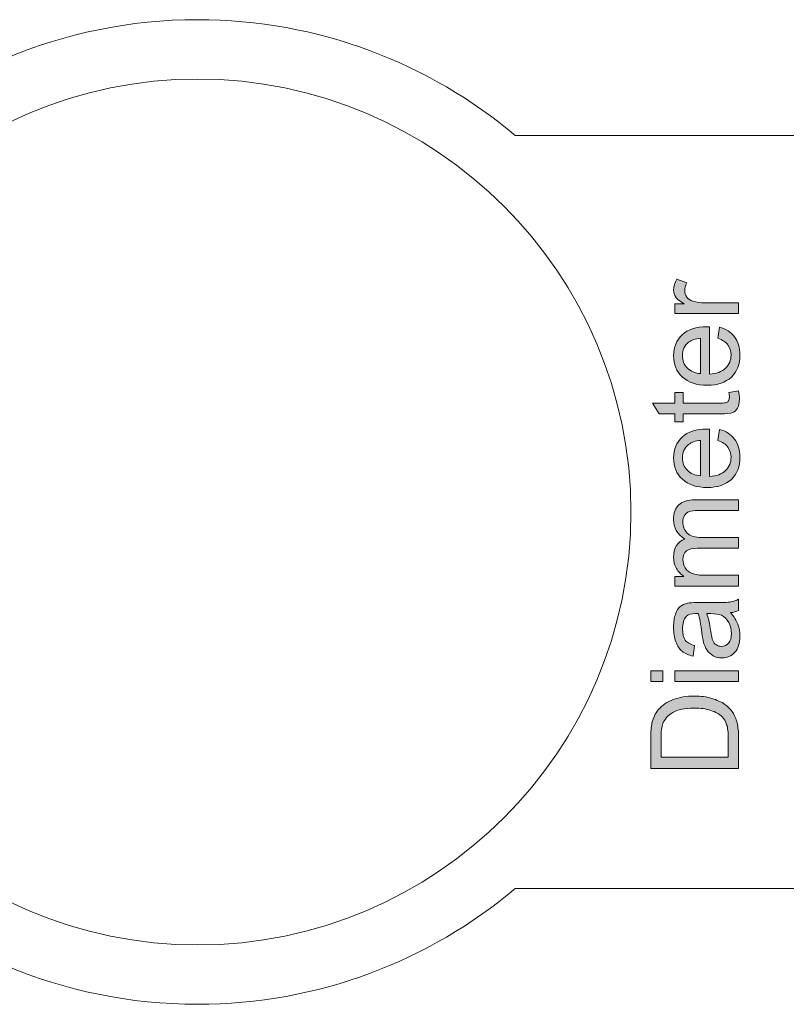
# Model space of a CAD drawing. Header units: millimetres. Extents: x 7 to 595, y -296 to -6.
# Tile 119 of 131: x 437 to 464, y -105 to -71. Entities that reach past the tile are written whole.
import ezdxf

# ---------------------------------------------------------------- set-up
doc = ezdxf.new("R2010")
doc.units = ezdxf.units.MM
doc.header["$MEASUREMENT"] = 0
doc.layers.add('Layer 1', color=7, linetype='Continuous', lineweight=0)

# ---------------------------------------------------------------- blocks, each defined once
blk = doc.blocks.new('Block_31')
at = {"layer": 'Layer 1', "color": 240, "lineweight": 0, "true_color": 0xed2224}
for points in [[(454.236, -101.032), (451.277, -103.528), (447.454, -105.032), (443.281, -105.032), (433.892, -105.032), (426.281, -97.421), (426.281, -88.032), (426.281, -78.643), (433.892, -71.032), (443.281, -71.032), (447.454, -71.032), (451.277, -72.536), (454.236, -75.032)], [(443.281, -102.982), (451.515, -102.982), (458.231, -96.266), (458.231, -88.032), (458.231, -79.798), (451.515, -73.082), (443.281, -73.082), (435.047, -73.082), (428.331, -79.798), (428.331, -88.032), (428.331, -96.266), (435.047, -102.982), (443.281, -102.982)]]:
    blk.add_open_spline(points, degree=3, knots=[0, 0, 0, 0, 1, 1, 1, 2, 2, 2, 3, 3, 3, 4, 4, 4, 4], dxfattribs=at)
blk = doc.blocks.new('Block_30')
at = {"layer": 'Layer 1', "color": 240, "lineweight": 0, "true_color": 0xed2224}
for points in [[(454.236, -75.032), (454.236, -75.032), (548.312, -75.032), (548.312, -75.032)], [(548.343, -101.032), (548.343, -101.032), (454.236, -101.032), (454.236, -101.032)]]:
    blk.add_open_spline(points, degree=3, dxfattribs=at)
at = {"layer": 'Layer 1'}
blk.add_blockref('Block_31', (0, 0), dxfattribs=at)
blk = doc.blocks.new('Block_28')
at = {"layer": 'Layer 1', "true_color": 0x010101, "transparency": 33554687}
h = blk.add_hatch(color=18, dxfattribs=at)
edge = h.paths.add_edge_path()
edge.add_spline(control_points=[(461.945, -81.182), (461.945, -81.182), (459.748, -81.182), (459.748, -81.182), (459.748, -81.182), (459.748, -80.848), (459.748, -80.848), (459.748, -80.848), (460.085, -80.848), (460.085, -80.848), (459.929, -80.762), (459.826, -80.683), (459.777, -80.611), (459.726, -80.538), (459.702, -80.458), (459.702, -80.372), (459.702, -80.246), (459.741, -80.118), (459.82, -79.988), (459.82, -79.988), (460.163, -80.121), (460.163, -80.121), (460.112, -80.211), (460.087, -80.302), (460.087, -80.392), (460.087, -80.473), (460.112, -80.546), (460.16, -80.61), (460.209, -80.674), (460.277, -80.72), (460.364, -80.748), (460.496, -80.789), (460.64, -80.81), (460.798, -80.81), (460.798, -80.81), (461.945, -80.81), (461.945, -80.81), (461.945, -80.81), (461.945, -81.182), (461.945, -81.182)], knot_values=[0, 0, 0, 0, 1, 1, 1, 2, 2, 2, 3, 3, 3, 4, 4, 4, 5, 5, 5, 6, 6, 6, 7, 7, 7, 8, 8, 8, 9, 9, 9, 10, 10, 10, 11, 11, 11, 12, 12, 12, 13, 13, 13, 13], degree=3, periodic=0)
h = blk.add_hatch(color=18, dxfattribs=at)
edge = h.paths.add_edge_path()
edge.add_spline(control_points=[(460.637, -83.253), (460.637, -83.253), (460.637, -82.029), (460.637, -82.029), (460.453, -82.046), (460.314, -82.093), (460.222, -82.17), (460.079, -82.288), (460.007, -82.442), (460.007, -82.63), (460.007, -82.801), (460.064, -82.944), (460.178, -83.06), (460.292, -83.176), (460.445, -83.24), (460.637, -83.253)], knot_values=[0, 0, 0, 0, 1, 1, 1, 2, 2, 2, 3, 3, 3, 4, 4, 4, 5, 5, 5, 5], degree=3, periodic=0)
edge = h.paths.add_edge_path()
edge.add_spline(control_points=[(461.234, -82.034), (461.234, -82.034), (461.285, -81.648), (461.285, -81.648), (461.509, -81.709), (461.683, -81.821), (461.806, -81.984), (461.93, -82.148), (461.992, -82.357), (461.992, -82.612), (461.992, -82.932), (461.893, -83.186), (461.696, -83.374), (461.499, -83.561), (461.222, -83.655), (460.865, -83.655), (460.497, -83.655), (460.211, -83.561), (460.007, -83.371), (459.803, -83.181), (459.702, -82.935), (459.702, -82.632), (459.702, -82.339), (459.801, -82.1), (460.001, -81.915), (460.201, -81.729), (460.481, -81.636), (460.843, -81.636), (460.865, -81.636), (460.898, -81.637), (460.942, -81.638), (460.942, -81.638), (460.942, -83.274), (460.942, -83.274), (461.183, -83.26), (461.368, -83.192), (461.495, -83.07), (461.623, -82.947), (461.687, -82.794), (461.687, -82.612), (461.687, -82.475), (461.651, -82.359), (461.579, -82.263), (461.507, -82.166), (461.392, -82.09), (461.234, -82.034), (461.234, -82.034), (461.234, -82.034), (461.234, -82.034)], knot_values=[0, 0, 0, 0, 1, 1, 1, 2, 2, 2, 3, 3, 3, 4, 4, 4, 5, 5, 5, 6, 6, 6, 7, 7, 7, 8, 8, 8, 9, 9, 9, 10, 10, 10, 11, 11, 11, 12, 12, 12, 13, 13, 13, 14, 14, 14, 15, 15, 15, 16, 16, 16, 16], degree=3, periodic=0)
h = blk.add_hatch(color=18, dxfattribs=at)
edge = h.paths.add_edge_path()
edge.add_spline(control_points=[(461.613, -83.9), (461.613, -83.9), (461.942, -83.849), (461.942, -83.849), (461.964, -83.954), (461.975, -84.047), (461.975, -84.129), (461.975, -84.264), (461.954, -84.368), (461.911, -84.443), (461.868, -84.517), (461.812, -84.569), (461.742, -84.6), (461.672, -84.63), (461.526, -84.645), (461.302, -84.645), (461.302, -84.645), (460.036, -84.645), (460.036, -84.645), (460.036, -84.645), (460.036, -84.92), (460.036, -84.92), (460.036, -84.92), (459.748, -84.92), (459.748, -84.92), (459.748, -84.92), (459.748, -84.645), (459.748, -84.645), (459.748, -84.645), (459.205, -84.645), (459.205, -84.645), (459.205, -84.645), (458.981, -84.272), (458.981, -84.272), (458.981, -84.272), (459.748, -84.272), (459.748, -84.272), (459.748, -84.272), (459.748, -83.9), (459.748, -83.9), (459.748, -83.9), (460.036, -83.9), (460.036, -83.9), (460.036, -83.9), (460.036, -84.272), (460.036, -84.272), (460.036, -84.272), (461.323, -84.272), (461.323, -84.272), (461.43, -84.272), (461.498, -84.266), (461.528, -84.253), (461.559, -84.24), (461.583, -84.219), (461.601, -84.189), (461.619, -84.16), (461.628, -84.117), (461.628, -84.062), (461.628, -84.021), (461.623, -83.967), (461.613, -83.9)], knot_values=[0, 0, 0, 0, 1, 1, 1, 2, 2, 2, 3, 3, 3, 4, 4, 4, 5, 5, 5, 6, 6, 6, 7, 7, 7, 8, 8, 8, 9, 9, 9, 10, 10, 10, 11, 11, 11, 12, 12, 12, 13, 13, 13, 14, 14, 14, 15, 15, 15, 16, 16, 16, 17, 17, 17, 18, 18, 18, 19, 19, 19, 20, 20, 20, 20], degree=3, periodic=0)
h = blk.add_hatch(color=18, dxfattribs=at)
edge = h.paths.add_edge_path()
edge.add_spline(control_points=[(460.637, -86.783), (460.637, -86.783), (460.637, -85.56), (460.637, -85.56), (460.453, -85.576), (460.314, -85.624), (460.222, -85.701), (460.079, -85.818), (460.007, -85.972), (460.007, -86.161), (460.007, -86.331), (460.064, -86.474), (460.178, -86.591), (460.292, -86.707), (460.445, -86.771), (460.637, -86.783)], knot_values=[0, 0, 0, 0, 1, 1, 1, 2, 2, 2, 3, 3, 3, 4, 4, 4, 5, 5, 5, 5], degree=3, periodic=0)
edge = h.paths.add_edge_path()
edge.add_spline(control_points=[(461.234, -85.564), (461.234, -85.564), (461.285, -85.179), (461.285, -85.179), (461.509, -85.239), (461.683, -85.351), (461.806, -85.515), (461.93, -85.679), (461.992, -85.888), (461.992, -86.142), (461.992, -86.463), (461.893, -86.717), (461.696, -86.904), (461.499, -87.092), (461.222, -87.186), (460.865, -87.186), (460.497, -87.186), (460.211, -87.091), (460.007, -86.901), (459.803, -86.711), (459.702, -86.465), (459.702, -86.163), (459.702, -85.87), (459.801, -85.631), (460.001, -85.445), (460.201, -85.259), (460.481, -85.166), (460.843, -85.166), (460.865, -85.166), (460.898, -85.167), (460.942, -85.169), (460.942, -85.169), (460.942, -86.805), (460.942, -86.805), (461.183, -86.791), (461.368, -86.723), (461.495, -86.6), (461.623, -86.478), (461.687, -86.325), (461.687, -86.142), (461.687, -86.006), (461.651, -85.89), (461.579, -85.794), (461.507, -85.697), (461.392, -85.621), (461.234, -85.564), (461.234, -85.564), (461.234, -85.564), (461.234, -85.564)], knot_values=[0, 0, 0, 0, 1, 1, 1, 2, 2, 2, 3, 3, 3, 4, 4, 4, 5, 5, 5, 6, 6, 6, 7, 7, 7, 8, 8, 8, 9, 9, 9, 10, 10, 10, 11, 11, 11, 12, 12, 12, 13, 13, 13, 14, 14, 14, 15, 15, 15, 16, 16, 16, 16], degree=3, periodic=0)
h = blk.add_hatch(color=18, dxfattribs=at)
edge = h.paths.add_edge_path()
edge.add_spline(control_points=[(461.945, -90.589), (461.945, -90.589), (459.748, -90.589), (459.748, -90.589), (459.748, -90.589), (459.748, -90.255), (459.748, -90.255), (459.748, -90.255), (460.059, -90.255), (460.059, -90.255), (459.952, -90.186), (459.865, -90.095), (459.8, -89.98), (459.734, -89.866), (459.702, -89.736), (459.702, -89.59), (459.702, -89.428), (459.736, -89.294), (459.803, -89.191), (459.87, -89.087), (459.964, -89.014), (460.086, -88.971), (459.83, -88.796), (459.702, -88.57), (459.702, -88.291), (459.702, -88.072), (459.762, -87.903), (459.882, -87.786), (460.003, -87.668), (460.189, -87.609), (460.439, -87.609), (460.439, -87.609), (461.945, -87.609), (461.945, -87.609), (461.945, -87.609), (461.945, -87.981), (461.945, -87.981), (461.945, -87.981), (460.563, -87.981), (460.563, -87.981), (460.414, -87.981), (460.307, -87.994), (460.242, -88.018), (460.176, -88.042), (460.124, -88.086), (460.084, -88.15), (460.043, -88.214), (460.024, -88.288), (460.024, -88.374), (460.024, -88.529), (460.075, -88.657), (460.177, -88.76), (460.28, -88.862), (460.445, -88.913), (460.671, -88.913), (460.671, -88.913), (461.945, -88.913), (461.945, -88.913), (461.945, -88.913), (461.945, -89.285), (461.945, -89.285), (461.945, -89.285), (460.52, -89.285), (460.52, -89.285), (460.354, -89.285), (460.23, -89.316), (460.148, -89.376), (460.065, -89.437), (460.024, -89.537), (460.024, -89.674), (460.024, -89.779), (460.051, -89.875), (460.106, -89.964), (460.161, -90.053), (460.242, -90.117), (460.348, -90.157), (460.454, -90.197), (460.607, -90.217), (460.807, -90.217), (460.807, -90.217), (461.945, -90.217), (461.945, -90.217), (461.945, -90.217), (461.945, -90.589), (461.945, -90.589)], knot_values=[0, 0, 0, 0, 1, 1, 1, 2, 2, 2, 3, 3, 3, 4, 4, 4, 5, 5, 5, 6, 6, 6, 7, 7, 7, 8, 8, 8, 9, 9, 9, 10, 10, 10, 11, 11, 11, 12, 12, 12, 13, 13, 13, 14, 14, 14, 15, 15, 15, 16, 16, 16, 17, 17, 17, 18, 18, 18, 19, 19, 19, 20, 20, 20, 21, 21, 21, 22, 22, 22, 23, 23, 23, 24, 24, 24, 25, 25, 25, 26, 26, 26, 27, 27, 27, 28, 28, 28, 28], degree=3, periodic=0)
h = blk.add_hatch(color=18, dxfattribs=at)
edge = h.paths.add_edge_path()
edge.add_spline(control_points=[(460.845, -91.538), (460.9, -91.674), (460.946, -91.877), (460.984, -92.148), (461.006, -92.302), (461.031, -92.41), (461.059, -92.474), (461.086, -92.537), (461.126, -92.586), (461.179, -92.621), (461.231, -92.655), (461.29, -92.673), (461.355, -92.673), (461.453, -92.673), (461.536, -92.635), (461.601, -92.56), (461.667, -92.484), (461.7, -92.374), (461.7, -92.23), (461.7, -92.086), (461.669, -91.959), (461.606, -91.847), (461.544, -91.735), (461.459, -91.652), (461.351, -91.6), (461.267, -91.56), (461.143, -91.54), (460.98, -91.54), (460.98, -91.54), (460.845, -91.538), (460.845, -91.538)], knot_values=[0, 0, 0, 0, 1, 1, 1, 2, 2, 2, 3, 3, 3, 4, 4, 4, 5, 5, 5, 6, 6, 6, 7, 7, 7, 8, 8, 8, 9, 9, 9, 10, 10, 10, 10], degree=3, periodic=0)
edge = h.paths.add_edge_path()
edge.add_spline(control_points=[(461.67, -91.508), (461.788, -91.647), (461.871, -91.78), (461.919, -91.908), (461.968, -92.036), (461.992, -92.172), (461.992, -92.319), (461.992, -92.561), (461.933, -92.746), (461.816, -92.876), (461.699, -93.006), (461.548, -93.071), (461.365, -93.071), (461.258, -93.071), (461.16, -93.046), (461.071, -92.997), (460.982, -92.948), (460.912, -92.884), (460.858, -92.805), (460.805, -92.725), (460.764, -92.636), (460.736, -92.537), (460.717, -92.463), (460.699, -92.352), (460.68, -92.205), (460.645, -91.904), (460.602, -91.682), (460.553, -91.54), (460.502, -91.539), (460.469, -91.538), (460.456, -91.538), (460.305, -91.538), (460.199, -91.573), (460.136, -91.644), (460.052, -91.739), (460.011, -91.881), (460.011, -92.069), (460.011, -92.244), (460.042, -92.374), (460.103, -92.458), (460.165, -92.541), (460.274, -92.603), (460.43, -92.643), (460.43, -92.643), (460.379, -93.007), (460.379, -93.007), (460.223, -92.974), (460.097, -92.92), (460.001, -92.843), (459.905, -92.767), (459.832, -92.657), (459.779, -92.513), (459.728, -92.37), (459.702, -92.203), (459.702, -92.014), (459.702, -91.826), (459.724, -91.673), (459.768, -91.555), (459.813, -91.438), (459.868, -91.351), (459.935, -91.296), (460.002, -91.241), (460.086, -91.202), (460.189, -91.18), (460.252, -91.168), (460.366, -91.161), (460.531, -91.161), (460.531, -91.161), (461.025, -91.161), (461.025, -91.161), (461.37, -91.161), (461.588, -91.154), (461.68, -91.138), (461.773, -91.123), (461.861, -91.092), (461.945, -91.047), (461.945, -91.047), (461.945, -91.436), (461.945, -91.436), (461.867, -91.474), (461.775, -91.498), (461.67, -91.508), (461.67, -91.508), (461.67, -91.508), (461.67, -91.508)], knot_values=[0, 0, 0, 0, 1, 1, 1, 2, 2, 2, 3, 3, 3, 4, 4, 4, 5, 5, 5, 6, 6, 6, 7, 7, 7, 8, 8, 8, 9, 9, 9, 10, 10, 10, 11, 11, 11, 12, 12, 12, 13, 13, 13, 14, 14, 14, 15, 15, 15, 16, 16, 16, 17, 17, 17, 18, 18, 18, 19, 19, 19, 20, 20, 20, 21, 21, 21, 22, 22, 22, 23, 23, 23, 24, 24, 24, 25, 25, 25, 26, 26, 26, 27, 27, 27, 28, 28, 28, 28], degree=3, periodic=0)
h = blk.add_hatch(color=18, dxfattribs=at)
edge = h.paths.add_edge_path()
edge.add_spline(control_points=[(461.945, -93.884), (461.945, -93.884), (459.748, -93.884), (459.748, -93.884), (459.748, -93.884), (459.748, -93.512), (459.748, -93.512), (459.748, -93.512), (461.945, -93.512), (461.945, -93.512), (461.945, -93.512), (461.945, -93.884), (461.945, -93.884)], knot_values=[0, 0, 0, 0, 1, 1, 1, 2, 2, 2, 3, 3, 3, 4, 4, 4, 4], degree=3, periodic=0)
edge = h.paths.add_edge_path()
edge.add_spline(control_points=[(459.338, -93.884), (459.338, -93.884), (458.914, -93.884), (458.914, -93.884), (458.914, -93.884), (458.914, -93.512), (458.914, -93.512), (458.914, -93.512), (459.338, -93.512), (459.338, -93.512), (459.338, -93.512), (459.338, -93.884), (459.338, -93.884), (459.338, -93.884), (459.338, -93.884), (459.338, -93.884)], knot_values=[0, 0, 0, 0, 1, 1, 1, 2, 2, 2, 3, 3, 3, 4, 4, 4, 5, 5, 5, 5], degree=3, periodic=0)
h = blk.add_hatch(color=18, dxfattribs=at)
edge = h.paths.add_edge_path()
edge.add_spline(control_points=[(461.59, -96.493), (461.59, -96.493), (461.59, -95.846), (461.59, -95.846), (461.59, -95.647), (461.572, -95.49), (461.534, -95.376), (461.497, -95.263), (461.445, -95.172), (461.377, -95.105), (461.282, -95.01), (461.153, -94.936), (460.992, -94.883), (460.831, -94.83), (460.637, -94.803), (460.407, -94.803), (460.09, -94.803), (459.846, -94.856), (459.675, -94.959), (459.504, -95.063), (459.39, -95.189), (459.332, -95.338), (459.29, -95.445), (459.27, -95.618), (459.27, -95.857), (459.27, -95.857), (459.27, -96.493), (459.27, -96.493), (459.27, -96.493), (461.59, -96.493), (461.59, -96.493)], knot_values=[0, 0, 0, 0, 1, 1, 1, 2, 2, 2, 3, 3, 3, 4, 4, 4, 5, 5, 5, 6, 6, 6, 7, 7, 7, 8, 8, 8, 9, 9, 9, 10, 10, 10, 10], degree=3, periodic=0)
edge = h.paths.add_edge_path()
edge.add_spline(control_points=[(461.945, -96.895), (461.945, -96.895), (458.914, -96.895), (458.914, -96.895), (458.914, -96.895), (458.914, -95.85), (458.914, -95.85), (458.914, -95.615), (458.929, -95.435), (458.957, -95.311), (458.998, -95.137), (459.07, -94.989), (459.175, -94.866), (459.31, -94.706), (459.482, -94.587), (459.693, -94.508), (459.903, -94.428), (460.143, -94.389), (460.414, -94.389), (460.644, -94.389), (460.848, -94.415), (461.025, -94.469), (461.203, -94.523), (461.351, -94.592), (461.467, -94.676), (461.584, -94.76), (461.675, -94.852), (461.742, -94.952), (461.809, -95.052), (461.859, -95.172), (461.894, -95.314), (461.929, -95.455), (461.945, -95.618), (461.945, -95.801), (461.945, -95.801), (461.945, -96.895), (461.945, -96.895), (461.945, -96.895), (461.945, -96.895), (461.945, -96.895)], knot_values=[0, 0, 0, 0, 1, 1, 1, 2, 2, 2, 3, 3, 3, 4, 4, 4, 5, 5, 5, 6, 6, 6, 7, 7, 7, 8, 8, 8, 9, 9, 9, 10, 10, 10, 11, 11, 11, 12, 12, 12, 13, 13, 13, 13], degree=3, periodic=0)
at = {"layer": 'Layer 1'}
for points, knots in [([(461.945, -81.182), (461.945, -81.182), (459.748, -81.182), (459.748, -81.182), (459.748, -81.182), (459.748, -80.848), (459.748, -80.848), (459.748, -80.848), (460.085, -80.848), (460.085, -80.848), (459.929, -80.762), (459.826, -80.683), (459.777, -80.611), (459.726, -80.538), (459.702, -80.458), (459.702, -80.372), (459.702, -80.246), (459.741, -80.118), (459.82, -79.988), (459.82, -79.988), (460.163, -80.121), (460.163, -80.121), (460.112, -80.211), (460.087, -80.302), (460.087, -80.392), (460.087, -80.473), (460.112, -80.546), (460.16, -80.61), (460.209, -80.674), (460.277, -80.72), (460.364, -80.748), (460.496, -80.789), (460.64, -80.81), (460.798, -80.81), (460.798, -80.81), (461.945, -80.81), (461.945, -80.81), (461.945, -80.81), (461.945, -81.182), (461.945, -81.182)], [0, 0, 0, 0, 1, 1, 1, 2, 2, 2, 3, 3, 3, 4, 4, 4, 5, 5, 5, 6, 6, 6, 7, 7, 7, 8, 8, 8, 9, 9, 9, 10, 10, 10, 11, 11, 11, 12, 12, 12, 13, 13, 13, 13]), ([(461.234, -82.034), (461.234, -82.034), (461.285, -81.648), (461.285, -81.648), (461.509, -81.709), (461.683, -81.821), (461.806, -81.984), (461.93, -82.148), (461.992, -82.357), (461.992, -82.612), (461.992, -82.932), (461.893, -83.186), (461.696, -83.374), (461.499, -83.561), (461.222, -83.655), (460.865, -83.655), (460.497, -83.655), (460.211, -83.561), (460.007, -83.371), (459.803, -83.181), (459.702, -82.935), (459.702, -82.632), (459.702, -82.339), (459.801, -82.1), (460.001, -81.915), (460.201, -81.729), (460.481, -81.636), (460.843, -81.636), (460.865, -81.636), (460.898, -81.637), (460.942, -81.638), (460.942, -81.638), (460.942, -83.274), (460.942, -83.274), (461.183, -83.26), (461.368, -83.192), (461.495, -83.07), (461.623, -82.947), (461.687, -82.794), (461.687, -82.612), (461.687, -82.475), (461.651, -82.359), (461.579, -82.263), (461.507, -82.166), (461.392, -82.09), (461.234, -82.034), (461.234, -82.034), (461.234, -82.034), (461.234, -82.034)], [0, 0, 0, 0, 1, 1, 1, 2, 2, 2, 3, 3, 3, 4, 4, 4, 5, 5, 5, 6, 6, 6, 7, 7, 7, 8, 8, 8, 9, 9, 9, 10, 10, 10, 11, 11, 11, 12, 12, 12, 13, 13, 13, 14, 14, 14, 15, 15, 15, 16, 16, 16, 16]), ([(460.637, -83.253), (460.637, -83.253), (460.637, -82.029), (460.637, -82.029), (460.453, -82.046), (460.314, -82.093), (460.222, -82.17), (460.079, -82.288), (460.007, -82.442), (460.007, -82.63), (460.007, -82.801), (460.064, -82.944), (460.178, -83.06), (460.292, -83.176), (460.445, -83.24), (460.637, -83.253)], [0, 0, 0, 0, 1, 1, 1, 2, 2, 2, 3, 3, 3, 4, 4, 4, 5, 5, 5, 5]), ([(461.613, -83.9), (461.613, -83.9), (461.942, -83.849), (461.942, -83.849), (461.964, -83.954), (461.975, -84.047), (461.975, -84.129), (461.975, -84.264), (461.954, -84.368), (461.911, -84.443), (461.868, -84.517), (461.812, -84.569), (461.742, -84.6), (461.672, -84.63), (461.526, -84.645), (461.302, -84.645), (461.302, -84.645), (460.036, -84.645), (460.036, -84.645), (460.036, -84.645), (460.036, -84.92), (460.036, -84.92), (460.036, -84.92), (459.748, -84.92), (459.748, -84.92), (459.748, -84.92), (459.748, -84.645), (459.748, -84.645), (459.748, -84.645), (459.205, -84.645), (459.205, -84.645), (459.205, -84.645), (458.981, -84.272), (458.981, -84.272), (458.981, -84.272), (459.748, -84.272), (459.748, -84.272), (459.748, -84.272), (459.748, -83.9), (459.748, -83.9), (459.748, -83.9), (460.036, -83.9), (460.036, -83.9), (460.036, -83.9), (460.036, -84.272), (460.036, -84.272), (460.036, -84.272), (461.323, -84.272), (461.323, -84.272), (461.43, -84.272), (461.498, -84.266), (461.528, -84.253), (461.559, -84.24), (461.583, -84.219), (461.601, -84.189), (461.619, -84.16), (461.628, -84.117), (461.628, -84.062), (461.628, -84.021), (461.623, -83.967), (461.613, -83.9)], [0, 0, 0, 0, 1, 1, 1, 2, 2, 2, 3, 3, 3, 4, 4, 4, 5, 5, 5, 6, 6, 6, 7, 7, 7, 8, 8, 8, 9, 9, 9, 10, 10, 10, 11, 11, 11, 12, 12, 12, 13, 13, 13, 14, 14, 14, 15, 15, 15, 16, 16, 16, 17, 17, 17, 18, 18, 18, 19, 19, 19, 20, 20, 20, 20]), ([(461.234, -85.564), (461.234, -85.564), (461.285, -85.179), (461.285, -85.179), (461.509, -85.239), (461.683, -85.351), (461.806, -85.515), (461.93, -85.679), (461.992, -85.888), (461.992, -86.142), (461.992, -86.463), (461.893, -86.717), (461.696, -86.904), (461.499, -87.092), (461.222, -87.186), (460.865, -87.186), (460.497, -87.186), (460.211, -87.091), (460.007, -86.901), (459.803, -86.711), (459.702, -86.465), (459.702, -86.163), (459.702, -85.87), (459.801, -85.631), (460.001, -85.445), (460.201, -85.259), (460.481, -85.166), (460.843, -85.166), (460.865, -85.166), (460.898, -85.167), (460.942, -85.169), (460.942, -85.169), (460.942, -86.805), (460.942, -86.805), (461.183, -86.791), (461.368, -86.723), (461.495, -86.6), (461.623, -86.478), (461.687, -86.325), (461.687, -86.142), (461.687, -86.006), (461.651, -85.89), (461.579, -85.794), (461.507, -85.697), (461.392, -85.621), (461.234, -85.564), (461.234, -85.564), (461.234, -85.564), (461.234, -85.564)], [0, 0, 0, 0, 1, 1, 1, 2, 2, 2, 3, 3, 3, 4, 4, 4, 5, 5, 5, 6, 6, 6, 7, 7, 7, 8, 8, 8, 9, 9, 9, 10, 10, 10, 11, 11, 11, 12, 12, 12, 13, 13, 13, 14, 14, 14, 15, 15, 15, 16, 16, 16, 16]), ([(460.637, -86.783), (460.637, -86.783), (460.637, -85.56), (460.637, -85.56), (460.453, -85.576), (460.314, -85.624), (460.222, -85.701), (460.079, -85.818), (460.007, -85.972), (460.007, -86.161), (460.007, -86.331), (460.064, -86.474), (460.178, -86.591), (460.292, -86.707), (460.445, -86.771), (460.637, -86.783)], [0, 0, 0, 0, 1, 1, 1, 2, 2, 2, 3, 3, 3, 4, 4, 4, 5, 5, 5, 5]), ([(461.945, -90.589), (461.945, -90.589), (459.748, -90.589), (459.748, -90.589), (459.748, -90.589), (459.748, -90.255), (459.748, -90.255), (459.748, -90.255), (460.059, -90.255), (460.059, -90.255), (459.952, -90.186), (459.865, -90.095), (459.8, -89.98), (459.734, -89.866), (459.702, -89.736), (459.702, -89.59), (459.702, -89.428), (459.736, -89.294), (459.803, -89.191), (459.87, -89.087), (459.964, -89.014), (460.086, -88.971), (459.83, -88.796), (459.702, -88.57), (459.702, -88.291), (459.702, -88.072), (459.762, -87.903), (459.882, -87.786), (460.003, -87.668), (460.189, -87.609), (460.439, -87.609), (460.439, -87.609), (461.945, -87.609), (461.945, -87.609), (461.945, -87.609), (461.945, -87.981), (461.945, -87.981), (461.945, -87.981), (460.563, -87.981), (460.563, -87.981), (460.414, -87.981), (460.307, -87.994), (460.242, -88.018), (460.176, -88.042), (460.124, -88.086), (460.084, -88.15), (460.043, -88.214), (460.024, -88.288), (460.024, -88.374), (460.024, -88.529), (460.075, -88.657), (460.177, -88.76), (460.28, -88.862), (460.445, -88.913), (460.671, -88.913), (460.671, -88.913), (461.945, -88.913), (461.945, -88.913), (461.945, -88.913), (461.945, -89.285), (461.945, -89.285), (461.945, -89.285), (460.52, -89.285), (460.52, -89.285), (460.354, -89.285), (460.23, -89.316), (460.148, -89.376), (460.065, -89.437), (460.024, -89.537), (460.024, -89.674), (460.024, -89.779), (460.051, -89.875), (460.106, -89.964), (460.161, -90.053), (460.242, -90.117), (460.348, -90.157), (460.454, -90.197), (460.607, -90.217), (460.807, -90.217), (460.807, -90.217), (461.945, -90.217), (461.945, -90.217), (461.945, -90.217), (461.945, -90.589), (461.945, -90.589)], [0, 0, 0, 0, 1, 1, 1, 2, 2, 2, 3, 3, 3, 4, 4, 4, 5, 5, 5, 6, 6, 6, 7, 7, 7, 8, 8, 8, 9, 9, 9, 10, 10, 10, 11, 11, 11, 12, 12, 12, 13, 13, 13, 14, 14, 14, 15, 15, 15, 16, 16, 16, 17, 17, 17, 18, 18, 18, 19, 19, 19, 20, 20, 20, 21, 21, 21, 22, 22, 22, 23, 23, 23, 24, 24, 24, 25, 25, 25, 26, 26, 26, 27, 27, 27, 28, 28, 28, 28]), ([(461.67, -91.508), (461.788, -91.647), (461.871, -91.78), (461.919, -91.908), (461.968, -92.036), (461.992, -92.172), (461.992, -92.319), (461.992, -92.561), (461.933, -92.746), (461.816, -92.876), (461.699, -93.006), (461.548, -93.071), (461.365, -93.071), (461.258, -93.071), (461.16, -93.046), (461.071, -92.997), (460.982, -92.948), (460.912, -92.884), (460.858, -92.805), (460.805, -92.725), (460.764, -92.636), (460.736, -92.537), (460.717, -92.463), (460.699, -92.352), (460.68, -92.205), (460.645, -91.904), (460.602, -91.682), (460.553, -91.54), (460.502, -91.539), (460.469, -91.538), (460.456, -91.538), (460.305, -91.538), (460.199, -91.573), (460.136, -91.644), (460.052, -91.739), (460.011, -91.881), (460.011, -92.069), (460.011, -92.244), (460.042, -92.374), (460.103, -92.458), (460.165, -92.541), (460.274, -92.603), (460.43, -92.643), (460.43, -92.643), (460.379, -93.007), (460.379, -93.007), (460.223, -92.974), (460.097, -92.92), (460.001, -92.843), (459.905, -92.767), (459.832, -92.657), (459.779, -92.513), (459.728, -92.37), (459.702, -92.203), (459.702, -92.014), (459.702, -91.826), (459.724, -91.673), (459.768, -91.555), (459.813, -91.438), (459.868, -91.351), (459.935, -91.296), (460.002, -91.241), (460.086, -91.202), (460.189, -91.18), (460.252, -91.168), (460.366, -91.161), (460.531, -91.161), (460.531, -91.161), (461.025, -91.161), (461.025, -91.161), (461.37, -91.161), (461.588, -91.154), (461.68, -91.138), (461.773, -91.123), (461.861, -91.092), (461.945, -91.047), (461.945, -91.047), (461.945, -91.436), (461.945, -91.436), (461.867, -91.474), (461.775, -91.498), (461.67, -91.508), (461.67, -91.508), (461.67, -91.508), (461.67, -91.508)], [0, 0, 0, 0, 1, 1, 1, 2, 2, 2, 3, 3, 3, 4, 4, 4, 5, 5, 5, 6, 6, 6, 7, 7, 7, 8, 8, 8, 9, 9, 9, 10, 10, 10, 11, 11, 11, 12, 12, 12, 13, 13, 13, 14, 14, 14, 15, 15, 15, 16, 16, 16, 17, 17, 17, 18, 18, 18, 19, 19, 19, 20, 20, 20, 21, 21, 21, 22, 22, 22, 23, 23, 23, 24, 24, 24, 25, 25, 25, 26, 26, 26, 27, 27, 27, 28, 28, 28, 28]), ([(460.845, -91.538), (460.9, -91.674), (460.946, -91.877), (460.984, -92.148), (461.006, -92.302), (461.031, -92.41), (461.059, -92.474), (461.086, -92.537), (461.126, -92.586), (461.179, -92.621), (461.231, -92.655), (461.29, -92.673), (461.355, -92.673), (461.453, -92.673), (461.536, -92.635), (461.601, -92.56), (461.667, -92.484), (461.7, -92.374), (461.7, -92.23), (461.7, -92.086), (461.669, -91.959), (461.606, -91.847), (461.544, -91.735), (461.459, -91.652), (461.351, -91.6), (461.267, -91.56), (461.143, -91.54), (460.98, -91.54), (460.98, -91.54), (460.845, -91.538), (460.845, -91.538)], [0, 0, 0, 0, 1, 1, 1, 2, 2, 2, 3, 3, 3, 4, 4, 4, 5, 5, 5, 6, 6, 6, 7, 7, 7, 8, 8, 8, 9, 9, 9, 10, 10, 10, 10]), ([(459.338, -93.884), (459.338, -93.884), (458.914, -93.884), (458.914, -93.884), (458.914, -93.884), (458.914, -93.512), (458.914, -93.512), (458.914, -93.512), (459.338, -93.512), (459.338, -93.512), (459.338, -93.512), (459.338, -93.884), (459.338, -93.884), (459.338, -93.884), (459.338, -93.884), (459.338, -93.884)], [0, 0, 0, 0, 1, 1, 1, 2, 2, 2, 3, 3, 3, 4, 4, 4, 5, 5, 5, 5]), ([(461.945, -93.884), (461.945, -93.884), (459.748, -93.884), (459.748, -93.884), (459.748, -93.884), (459.748, -93.512), (459.748, -93.512), (459.748, -93.512), (461.945, -93.512), (461.945, -93.512), (461.945, -93.512), (461.945, -93.884), (461.945, -93.884)], [0, 0, 0, 0, 1, 1, 1, 2, 2, 2, 3, 3, 3, 4, 4, 4, 4]), ([(461.945, -96.895), (461.945, -96.895), (458.914, -96.895), (458.914, -96.895), (458.914, -96.895), (458.914, -95.85), (458.914, -95.85), (458.914, -95.615), (458.929, -95.435), (458.957, -95.311), (458.998, -95.137), (459.07, -94.989), (459.175, -94.866), (459.31, -94.706), (459.482, -94.587), (459.693, -94.508), (459.903, -94.428), (460.143, -94.389), (460.414, -94.389), (460.644, -94.389), (460.848, -94.415), (461.025, -94.469), (461.203, -94.523), (461.351, -94.592), (461.467, -94.676), (461.584, -94.76), (461.675, -94.852), (461.742, -94.952), (461.809, -95.052), (461.859, -95.172), (461.894, -95.314), (461.929, -95.455), (461.945, -95.618), (461.945, -95.801), (461.945, -95.801), (461.945, -96.895), (461.945, -96.895), (461.945, -96.895), (461.945, -96.895), (461.945, -96.895)], [0, 0, 0, 0, 1, 1, 1, 2, 2, 2, 3, 3, 3, 4, 4, 4, 5, 5, 5, 6, 6, 6, 7, 7, 7, 8, 8, 8, 9, 9, 9, 10, 10, 10, 11, 11, 11, 12, 12, 12, 13, 13, 13, 13]), ([(461.59, -96.493), (461.59, -96.493), (461.59, -95.846), (461.59, -95.846), (461.59, -95.647), (461.572, -95.49), (461.534, -95.376), (461.497, -95.263), (461.445, -95.172), (461.377, -95.105), (461.282, -95.01), (461.153, -94.936), (460.992, -94.883), (460.831, -94.83), (460.637, -94.803), (460.407, -94.803), (460.09, -94.803), (459.846, -94.856), (459.675, -94.959), (459.504, -95.063), (459.39, -95.189), (459.332, -95.338), (459.29, -95.445), (459.27, -95.618), (459.27, -95.857), (459.27, -95.857), (459.27, -96.493), (459.27, -96.493), (459.27, -96.493), (461.59, -96.493), (461.59, -96.493)], [0, 0, 0, 0, 1, 1, 1, 2, 2, 2, 3, 3, 3, 4, 4, 4, 5, 5, 5, 6, 6, 6, 7, 7, 7, 8, 8, 8, 9, 9, 9, 10, 10, 10, 10])]:
    blk.add_open_spline(points, degree=3, knots=knots, dxfattribs=at)
blk.add_blockref('Block_30', (0, 0), dxfattribs=at)

msp = doc.modelspace()

# ---------------------------------------------------------------- block references
at = {"layer": 'Layer 1'}
msp.add_blockref('Block_28', (0, 0), dxfattribs=at)

doc.saveas('drawing.dxf')
